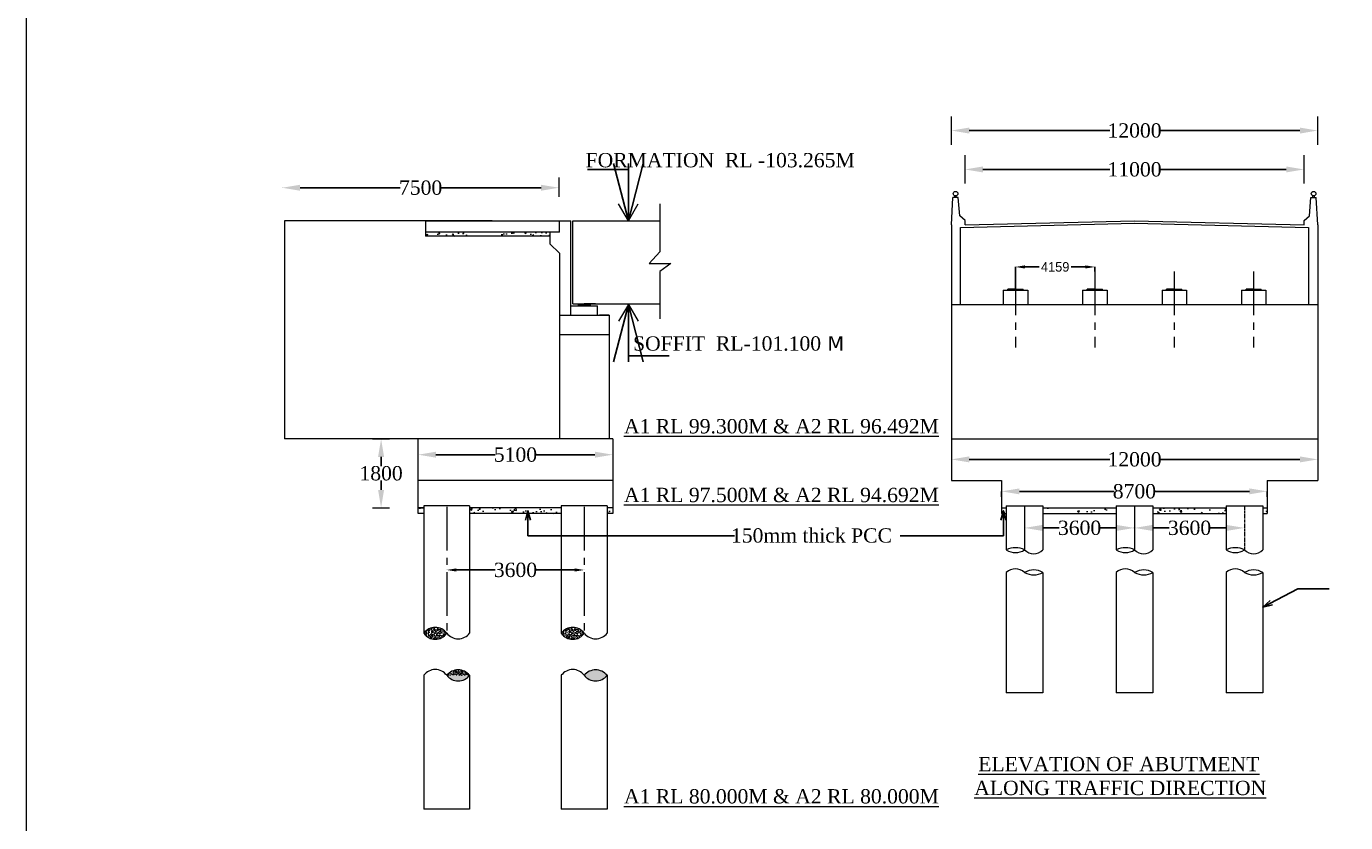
# Model space of a CAD drawing. Header units: millimetres. Extents: x -20950785 to 389010297, y -11535949 to 14056629.
# Tile 84 of 256: x 9974237 to 10043337, y -1917603 to -1875901. Entities that reach past the tile are written whole.
import ezdxf

# ---------------------------------------------------------------- set-up
doc = ezdxf.new("R2010")
doc.units = ezdxf.units.MM
doc.header["$LTSCALE"] = 60
doc.header["$MEASUREMENT"] = 0
doc.linetypes.add('CENTER2', pattern=[28.575, 19.05, -3.175, 3.175, -3.175])
doc.linetypes.add('CENTERX2', pattern=[4, 2.5, -0.5, 0.5, -0.5])
doc.styles.add('style1', font='txt.shx', dxfattribs={"height": 1})
doc.dimstyles.get("Standard").update_dxf_attribs({"dimtxt": 400, "dimasz": 215, "dimexe": 0.18, "dimexo": 0.0625, "dimgap": 0.09, "dimtad": 0, "dimtih": 1, "dimtoh": 1, "dimdec": 0, "dimzin": 4, "dimdsep": 46, "dimtxsty": 'Standard', "dimblk": 'OPEN90', "dimcen": 0, "dimadec": 0, "dimazin": 1, "dimtfac": 1, "dimtdec": 0, "dimtix": 1, "dimtofl": 0, "dimtmove": 0, "dimatfit": 3, "dimldrblk": 'OPEN30', "dimfxl": 1, "dimtolj": 1, "dimtzin": 0, "dimarcsym": 0})
pattern_1 = [(50, (2015996.6, -769079.6), (1075.89027, -94.1282), [112.5, -1237.5]), (355, (2015996.6, -769079.6), (-208.127, 1128.2882), [90, -990]), (100.451444, (2016086.2, -769087.5), (867.76327, 1034.15999), [95.61029, -1051.71317]), (46.1842, (2015996.6, -768779.6), (1600.862, -248.27892), [168.75, -1856.25]), (96.635635, (2016130, -768800.3), (1401.99292, 1461.1779), [143.4155, -1577.57064]), (351.184164, (2015996.6, -768779.6), (1401.99292, 1461.1779), [135, -1485]), (21, (2016146.6, -768854.6), (895.36058, -603.92834), [112.5, -1237.5]), (326, (2016146.6, -768854.6), (364.973, 1087.72507), [90, -990]), (71.451445, (2016221.2, -768905), (1260.33357, 483.79673), [95.61029, -1051.71317]), (37.5, (2015996.56, -769079.63), (18.239783, 499.34078), [0, -978, 0, -1005, 0, -993.75]), (7.5, (2015996.56, -769079.63), (394.604306, 591.617568), [0, -573, 0, -955.5, 0, -378.75]), (327.5, (2015662.06, -769079.63), (800.733654, -33.832308), [0, -375, 0, -1170, 0, -1552.5]), (317.5, (2015512.06, -769079.6), (874.779254, 150.157473), [0, -487.5, 0, -777, 0, -1102.5])]
pattern_2 = [(50, (2011355.8, -1220453.55), (215.1780548, -18.8256405), [22.5, -247.5]), (355, (2011355.8, -1220453.55), (-41.6254, 225.65764), [18, -198]), (100.4514445, (2011373.73, -1220455.12), (173.552654, 206.8319973), [19.1220576, -210.3426336]), (46.1842, (2011355.8, -1220393.55), (320.172399, -49.655784), [33.75, -371.25]), (96.6356355, (2011382.48, -1220397.7), (280.398584, 292.23558), [28.683103, -315.514128]), (351.184164, (2011355.8, -1220393.55), (280.398584, 292.23558), [27, -297]), (21, (2011385.8, -1220408.55), (179.0721156, -120.7856672), [22.5, -247.5]), (326, (2011385.8, -1220408.55), (72.9945996, 217.5450135), [18, -198]), (71.4514447, (2011400.72, -1220418.62), (252.066713, 96.759346), [19.122057, -210.3426336]), (37.5, (2011355.8, -1220453.55), (3.6479566, 99.86815615), [0, -195.6, 0, -201, 0, -198.75]), (7.5, (2011355.8, -1220453.55), (78.9208612, 118.3235136), [0, -114.6, 0, -191.1, 0, -75.75]), (327.5, (2011288.9, -1220453.55), (160.14673085, -6.7664615), [0, -75, 0, -234, 0, -310.5]), (317.5, (2011258.9, -1220453.55), (174.9558508, 30.0314947), [0, -97.5, 0, -155.4, 0, -220.5])]

# ---------------------------------------------------------------- blocks, each defined once
blk = doc.blocks.new('*D503')
at = {"color": 0, "linetype": 'Continuous', "lineweight": -2, "transparency": 16777216}
for p, q in [((9987639, -1884352), (9987639, -1884352)), ((9988574, -1884352), (9993820, -1884352)), ((10001200, -1884352), (9995954, -1884352)), ((10002135, -1884352), (10002135, -1884352))]:
    blk.add_line(p, q, dxfattribs=at)
at = {"color": 0, "linetype": 'Continuous', "lineweight": 9, "transparency": 16777216}
for points in [[(9988574, -1884197), (9988574, -1884508), (9987639, -1884352)], [(10001200, -1884197), (10001200, -1884508), (10002135, -1884352)]]:
    blk.add_solid(points, dxfattribs=at)
at = {"layer": 'Defpoints', "color": 0, "linetype": 'Continuous', "lineweight": 9, "transparency": 16777216}
for p in [(9987639, -1884352), (10002135, -1884352), (10002135, -1884352)]:
    blk.add_point(p, dxfattribs=at)
at = {"color": 0, "linetype": 'Continuous', "lineweight": 9, "transparency": 16777216, "insert": (9994887, -1884352), "char_height": 500, "attachment_point": 5}
blk.add_mtext('\\A1;{\\fTimes New Roman|b0|i0|c0|p18;\\H1.5x;7500}', dxfattribs=at)
blk = doc.blocks.new('*D507')
at = {"color": 0, "linetype": 'Continuous', "lineweight": -2, "transparency": 16777216}
for p, q in [((10023405, -1883393), (10023405, -1883393)), ((10024340, -1883393), (10030983, -1883393)), ((10040225, -1883393), (10033582, -1883393)), ((10041160, -1883393), (10041160, -1883393))]:
    blk.add_line(p, q, dxfattribs=at)
at = {"color": 0, "linetype": 'Continuous', "lineweight": 9, "transparency": 16777216}
for points in [[(10024340, -1883237), (10024340, -1883549), (10023405, -1883393)], [(10040225, -1883237), (10040225, -1883549), (10041160, -1883393)]]:
    blk.add_solid(points, dxfattribs=at)
at = {"layer": 'Defpoints', "color": 0, "linetype": 'Continuous', "lineweight": 9, "transparency": 16777216}
for p in [(10023405, -1883393), (10041160, -1883393), (10041160, -1883393)]:
    blk.add_point(p, dxfattribs=at)
at = {"color": 0, "linetype": 'Continuous', "lineweight": 9, "transparency": 16777216, "insert": (10032282, -1883393), "char_height": 500, "attachment_point": 5}
blk.add_mtext('\\A1;{\\fTimes New Roman|b0|i0|c0|p18;\\H1.5x;11000}', dxfattribs=at)
blk = doc.blocks.new('*D508')
at = {"color": 0, "linetype": 'Continuous', "lineweight": -2, "transparency": 16777216}
for p, q in [((10022685, -1881357), (10022685, -1881357)), ((10023620, -1881357), (10030983, -1881357)), ((10040945, -1881357), (10033582, -1881357)), ((10041880, -1881357), (10041880, -1881357))]:
    blk.add_line(p, q, dxfattribs=at)
at = {"color": 0, "linetype": 'Continuous', "lineweight": 9, "transparency": 16777216}
for points in [[(10023620, -1881201), (10023620, -1881513), (10022685, -1881357)], [(10040945, -1881201), (10040945, -1881513), (10041880, -1881357)]]:
    blk.add_solid(points, dxfattribs=at)
at = {"layer": 'Defpoints', "color": 0, "linetype": 'Continuous', "lineweight": 9, "transparency": 16777216}
for p in [(10022685, -1881357), (10041880, -1881357), (10041880, -1881357)]:
    blk.add_point(p, dxfattribs=at)
at = {"color": 0, "linetype": 'Continuous', "lineweight": 9, "transparency": 16777216, "insert": (10032282, -1881357), "char_height": 500, "attachment_point": 5}
blk.add_mtext('\\A1;{\\fTimes New Roman|b0|i0|c0|p18;\\H1.5x;12000}', dxfattribs=at)
blk = doc.blocks.new('*D533')
at = {"color": 0, "linetype": 'Continuous', "lineweight": -2, "transparency": 16777216}
for p, q in [((9992816, -1897511), (9992816, -1897511)), ((9992816, -1898446), (9992816, -1898929)), ((9992816, -1900176), (9992816, -1899692)), ((9992816, -1901111), (9992816, -1901111))]:
    blk.add_line(p, q, dxfattribs=at)
at = {"color": 0, "linetype": 'Continuous', "lineweight": 9, "transparency": 16777216}
for points in [[(9992660, -1898446), (9992972, -1898446), (9992816, -1897511)], [(9992660, -1900176), (9992972, -1900176), (9992816, -1901111)]]:
    blk.add_solid(points, dxfattribs=at)
at = {"layer": 'Defpoints', "color": 0, "linetype": 'Continuous', "lineweight": 9, "transparency": 16777216}
for p in [(9992816, -1897511), (9992816, -1901111), (9992816, -1901111)]:
    blk.add_point(p, dxfattribs=at)
at = {"color": 0, "linetype": 'Continuous', "lineweight": 9, "transparency": 16777216, "insert": (9992816, -1899311), "char_height": 500, "attachment_point": 5}
blk.add_mtext('\\A1;{\\fTimes New Roman|b0|i0|c0|p18;\\H1.5x;1800}', dxfattribs=at)
blk = doc.blocks.new('*D536')
at = {"color": 0, "linetype": 'ByBlock', "lineweight": -2, "ltscale": 2, "transparency": 16777216}
for p, q in [((9996255, -1904370), (9996255, -1904370)), ((9996755, -1904370), (9998790, -1904370)), ((10002955, -1904370), (10000920, -1904370)), ((10003455, -1904370), (10003455, -1904370))]:
    blk.add_line(p, q, dxfattribs=at)
at = {"color": 0, "linetype": 'ByBlock', "lineweight": 9, "ltscale": 2, "transparency": 16777216}
for points in [[(9996755, -1904287), (9996755, -1904453), (9996255, -1904370)], [(10002955, -1904287), (10002955, -1904453), (10003455, -1904370)]]:
    blk.add_solid(points, dxfattribs=at)
at = {"layer": 'Defpoints', "color": 0, "linetype": 'ByBlock', "lineweight": 9, "ltscale": 2, "transparency": 16777216}
for p in [(9996255, -1904370), (10003455, -1904370), (10003455, -1904370)]:
    blk.add_point(p, dxfattribs=at)
at = {"color": 0, "linetype": 'ByBlock', "lineweight": 9, "ltscale": 2, "transparency": 16777216, "insert": (9999855, -1904370), "char_height": 500, "attachment_point": 5}
blk.add_mtext('\\A1;{\\fTimes New Roman|b0|i0|c0|p18;\\H1.5x;3600}', dxfattribs=at)
blk = doc.blocks.new('*D537')
at = {"color": 0, "linetype": 'Continuous', "lineweight": -2, "transparency": 16777216}
for p, q in [((9994755, -1898333), (9994755, -1898332)), ((9995690, -1898333), (9998794, -1898333)), ((10004020, -1898333), (10000916, -1898333)), ((10004955, -1898333), (10004955, -1898332))]:
    blk.add_line(p, q, dxfattribs=at)
at = {"color": 0, "linetype": 'Continuous', "lineweight": 9, "transparency": 16777216}
for points in [[(9995690, -1898177), (9995690, -1898488), (9994755, -1898333)], [(10004020, -1898177), (10004020, -1898488), (10004955, -1898333)]]:
    blk.add_solid(points, dxfattribs=at)
at = {"layer": 'Defpoints', "color": 0, "linetype": 'Continuous', "lineweight": 9, "transparency": 16777216}
for p in [(9994755, -1898333), (10004955, -1898333), (10004955, -1898333)]:
    blk.add_point(p, dxfattribs=at)
at = {"color": 0, "linetype": 'Continuous', "lineweight": 9, "transparency": 16777216, "insert": (9999855, -1898333), "char_height": 500, "attachment_point": 5}
blk.add_mtext('\\A1;{\\fTimes New Roman|b0|i0|c0|p18;\\H1.5x;5100}', dxfattribs=at)
blk = doc.blocks.new('*D538')
at = {"color": 0, "linetype": 'Continuous', "lineweight": -2, "transparency": 16777216}
for p, q in [((10022685, -1898580), (10022685, -1898580)), ((10023620, -1898580), (10030983, -1898580)), ((10040945, -1898580), (10033582, -1898580)), ((10041880, -1898580), (10041880, -1898580))]:
    blk.add_line(p, q, dxfattribs=at)
at = {"color": 0, "linetype": 'Continuous', "lineweight": 9, "transparency": 16777216}
for points in [[(10023620, -1898424), (10023620, -1898736), (10022685, -1898580)], [(10040945, -1898424), (10040945, -1898736), (10041880, -1898580)]]:
    blk.add_solid(points, dxfattribs=at)
at = {"layer": 'Defpoints', "color": 0, "linetype": 'Continuous', "lineweight": 9, "transparency": 16777216}
for p in [(10022685, -1898580), (10041880, -1898580), (10041880, -1898580)]:
    blk.add_point(p, dxfattribs=at)
at = {"color": 0, "linetype": 'Continuous', "lineweight": 9, "transparency": 16777216, "insert": (10032282, -1898580), "char_height": 500, "attachment_point": 5}
blk.add_mtext('\\A1;{\\fTimes New Roman|b0|i0|c0|p18;\\H1.5x;12000}', dxfattribs=at)
blk = doc.blocks.new('*D539')
at = {"color": 0, "linetype": 'Continuous', "lineweight": -2, "transparency": 16777216}
for p, q in [((10025317, -1900547), (10025317, -1900254)), ((10026252, -1900254), (10031221, -1900254)), ((10038298, -1900254), (10033329, -1900254)), ((10039233, -1900547), (10039233, -1900254))]:
    blk.add_line(p, q, dxfattribs=at)
at = {"color": 0, "linetype": 'Continuous', "lineweight": 9, "transparency": 16777216}
for points in [[(10026252, -1900099), (10026252, -1900410), (10025317, -1900254)], [(10038298, -1900099), (10038298, -1900410), (10039233, -1900254)]]:
    blk.add_solid(points, dxfattribs=at)
at = {"layer": 'Defpoints', "color": 0, "linetype": 'Continuous', "lineweight": 9, "transparency": 16777216}
for p in [(10025317, -1900547), (10039233, -1900254), (10039233, -1900547)]:
    blk.add_point(p, dxfattribs=at)
at = {"color": 0, "linetype": 'Continuous', "lineweight": 9, "transparency": 16777216, "insert": (10032275, -1900254), "char_height": 500, "attachment_point": 5}
blk.add_mtext('\\A1;{\\fTimes New Roman|b0|i0|c0|p18;\\H1.5x;8700}', dxfattribs=at)
blk = doc.blocks.new('*D540')
at = {"color": 0, "linetype": 'Continuous', "lineweight": -2, "transparency": 16777216}
for p, q in [((10026524, -1902168), (10026524, -1902167)), ((10027459, -1902168), (10028338, -1902168)), ((10031347, -1902168), (10030469, -1902168)), ((10032282, -1902168), (10032282, -1902167))]:
    blk.add_line(p, q, dxfattribs=at)
at = {"color": 0, "linetype": 'Continuous', "lineweight": 9, "transparency": 16777216}
for points in [[(10027459, -1902012), (10027459, -1902324), (10026524, -1902168)], [(10031347, -1902012), (10031347, -1902324), (10032282, -1902168)]]:
    blk.add_solid(points, dxfattribs=at)
at = {"layer": 'Defpoints', "color": 0, "linetype": 'Continuous', "lineweight": 9, "transparency": 16777216}
for p in [(10026524, -1902168), (10032282, -1902168), (10032282, -1902168)]:
    blk.add_point(p, dxfattribs=at)
at = {"color": 0, "linetype": 'Continuous', "lineweight": 9, "transparency": 16777216, "insert": (10029403, -1902168), "char_height": 500, "attachment_point": 5}
blk.add_mtext('\\A1;{\\fTimes New Roman|b0|i0|c0|p18;\\H1.5x;3600}', dxfattribs=at)
blk = doc.blocks.new('*D541')
at = {"color": 0, "linetype": 'Continuous', "lineweight": -2, "transparency": 16777216}
for p, q in [((10032282, -1902177), (10032282, -1902167)), ((10033217, -1902168), (10034096, -1902168)), ((10037106, -1902168), (10036227, -1902168)), ((10038041, -1902168), (10038041, -1902167))]:
    blk.add_line(p, q, dxfattribs=at)
at = {"color": 0, "linetype": 'Continuous', "lineweight": 9, "transparency": 16777216}
for points in [[(10033217, -1902012), (10033217, -1902324), (10032282, -1902168)], [(10037106, -1902012), (10037106, -1902324), (10038041, -1902168)]]:
    blk.add_solid(points, dxfattribs=at)
at = {"layer": 'Defpoints', "color": 0, "linetype": 'Continuous', "lineweight": 9, "transparency": 16777216}
for p in [(10032282, -1902177), (10038041, -1902168), (10038041, -1902168)]:
    blk.add_point(p, dxfattribs=at)
at = {"color": 0, "linetype": 'Continuous', "lineweight": 9, "transparency": 16777216, "insert": (10035162, -1902168), "char_height": 500, "attachment_point": 5}
blk.add_mtext('\\A1;{\\fTimes New Roman|b0|i0|c0|p18;\\H1.5x;3600}', dxfattribs=at)
blk = doc.blocks.new('*D544')
at = {"color": 0, "linetype": 'Continuous', "lineweight": -2, "ltscale": 2, "transparency": 16777216}
for p, q in [((10026044, -1888738), (10026044, -1888500)), ((10026544, -1888500), (10027290, -1888500)), ((10029703, -1888500), (10028957, -1888500)), ((10030203, -1888738), (10030203, -1888500))]:
    blk.add_line(p, q, dxfattribs=at)
at = {"color": 0, "linetype": 'Continuous', "lineweight": 9, "ltscale": 2, "transparency": 16777216}
for points in [[(10026544, -1888417), (10026544, -1888583), (10026044, -1888500)], [(10029703, -1888417), (10029703, -1888583), (10030203, -1888500)]]:
    blk.add_solid(points, dxfattribs=at)
at = {"layer": 'Defpoints', "color": 0, "linetype": 'Continuous', "lineweight": 9, "ltscale": 2, "transparency": 16777216}
for p in [(10030203, -1888500), (10026044, -1888738), (10030203, -1888738)]:
    blk.add_point(p, dxfattribs=at)
at = {"color": 0, "linetype": 'Continuous', "lineweight": 9, "ltscale": 2, "transparency": 16777216, "insert": (10028124, -1888500), "char_height": 500, "attachment_point": 5}
blk.add_mtext('\\A1;4159', dxfattribs=at)

msp = doc.modelspace()

# ---------------------------------------------------------------- hatches: boundary and pattern name
at = {"linetype": 'Continuous', "lineweight": 9}
h = msp.add_hatch(dxfattribs=at)
h.set_pattern_fill('AR-CONC', color=256, scale=100)
h.set_pattern_definition([(50, (7899352.87, -3318131.5), (717.26018, -62.75213), [75, -825]), (355, (7899352.9, -3318131.5), (-138.75133, 752.19213), [60, -660]), (100.451444, (7899412.64, -3318136.7), (578.50885, 689.44), [63.7402, -701.14211]), (46.1842, (7899352.9, -3317931.5), (1067.24133, -165.51928), [112.5, -1237.5]), (96.635635, (7899441.8, -3317945.3), (934.66195, 974.1186), [95.61034, -1051.71376]), (351.184164, (7899352.9, -3317931.5), (934.66195, 974.1186), [90, -990]), (21, (7899452.87, -3317981.5), (596.90705, -402.61889), [75, -825]), (326, (7899452.9, -3317981.5), (243.31533, 725.15005), [60, -660]), (71.451445, (7899502.6, -3318015), (840.22238, 322.53115), [63.7402, -701.14211]), (37.5, (7899352.87, -3318131.48), (12.159855, 332.893854), [0, -652, 0, -670, 0, -662.5]), (7.5, (7899352.87, -3318131.48), (263.069537, 394.41171), [0, -382, 0, -637, 0, -252.5]), (327.5, (7899129.87, -3318131.48), (533.822436, -22.554872), [0, -250, 0, -780, 0, -1035]), (317.5, (7899029.87, -3318131.5), (583.18617, 100.10498), [0, -325, 0, -518, 0, -735])])
h.paths.add_polyline_path([(10001655, -1886881.2), (10001655, -1886681.2), (9995135, -1886681.2), (9995135, -1886881.2)])
h = msp.add_hatch(color=256, dxfattribs=at)
h.dxf.hatch_style = 1
h.paths.add_polyline_path([(10026044.31, -1889724.6), (10026044.31, -1889662.22), (10025644.43, -1889662.22), (10025644.43, -1889724.6)])
h.paths.add_polyline_path([(10026044.31, -1889724.6), (10026444.19, -1889724.6), (10026444.19, -1889662.22), (10026044.31, -1889662.22)])
h = msp.add_hatch(color=256, dxfattribs=at)
h.dxf.hatch_style = 1
h.paths.add_polyline_path([(10030203.05, -1889724.6), (10030203.05, -1889662.22), (10029803.17, -1889662.22), (10029803.17, -1889724.6)])
h.paths.add_polyline_path([(10030203.05, -1889724.6), (10030602.93, -1889724.6), (10030602.93, -1889662.22), (10030203.05, -1889662.22)])
h = msp.add_hatch(color=256, dxfattribs=at)
h.dxf.hatch_style = 1
h.paths.add_polyline_path([(10030203.05, -1889724.6), (10030203.05, -1889662.22), (10029803.17, -1889662.22), (10029803.17, -1889724.6)])
h.paths.add_polyline_path([(10030203.05, -1889724.6), (10030602.93, -1889724.6), (10030602.93, -1889662.22), (10030203.05, -1889662.22)])
h = msp.add_hatch(color=256, dxfattribs=at)
h.dxf.hatch_style = 1
h.paths.add_polyline_path([(10034361.8, -1889724.6), (10034361.8, -1889662.22), (10033961.92, -1889662.22), (10033961.92, -1889724.6)])
h.paths.add_polyline_path([(10034361.8, -1889724.6), (10034761.67, -1889724.6), (10034761.67, -1889662.22), (10034361.8, -1889662.22)])
h = msp.add_hatch(color=256, dxfattribs=at)
h.dxf.hatch_style = 1
h.paths.add_polyline_path([(10034361.8, -1889724.6), (10034361.8, -1889662.22), (10033961.92, -1889662.22), (10033961.92, -1889724.6)])
h.paths.add_polyline_path([(10034361.8, -1889724.6), (10034761.67, -1889724.6), (10034761.67, -1889662.22), (10034361.8, -1889662.22)])
h = msp.add_hatch(color=256, dxfattribs=at)
h.dxf.hatch_style = 1
h.paths.add_polyline_path([(10038520.54, -1889724.6), (10038520.54, -1889662.22), (10038120.66, -1889662.22), (10038120.66, -1889724.6)])
h.paths.add_polyline_path([(10038520.54, -1889724.6), (10038920.42, -1889724.6), (10038920.42, -1889662.22), (10038520.54, -1889662.22)])
h = msp.add_hatch(color=256, dxfattribs=at)
h.dxf.hatch_style = 1
h.paths.add_polyline_path([(10038520.54, -1889724.6), (10038520.54, -1889662.22), (10038120.66, -1889662.22), (10038120.66, -1889724.6)])
h.paths.add_polyline_path([(10038520.54, -1889724.6), (10038920.42, -1889724.6), (10038920.42, -1889662.22), (10038520.54, -1889662.22)])
h = msp.add_hatch(color=256, dxfattribs=at)
h.dxf.hatch_style = 1
h.paths.add_polyline_path([(10003775, -1890431.2), (10003135, -1890431.2), (10003135, -1890535.08), (10003775, -1890535.08)])
h = msp.add_hatch(color=256, dxfattribs=at)
h.dxf.hatch_style = 1
h.paths.add_polyline_path([(10003775, -1890431.33), (10003135, -1890431.33), (10003135, -1890535.2), (10003775, -1890535.2)])
at = {"linetype": 'Continuous', "lineweight": 9, "ltscale": 2}
h = msp.add_hatch(dxfattribs=at)
h.set_pattern_fill('AR-CONC', color=256, scale=150)
h.set_pattern_definition(pattern_1)
h.paths.add_polyline_path([(9995055, -1901110.78), (9994755, -1901110.78), (9994755, -1901410.78), (9995055, -1901410.78)])
h.paths.add_polyline_path([(10002255, -1901110.78), (9997455, -1901110.78), (9997455, -1901410.78), (10002255, -1901410.78)])
h.paths.add_polyline_path([(10004955, -1901110.78), (10004655, -1901110.78), (10004655, -1901410.78), (10004955, -1901410.78)])
h = msp.add_hatch(dxfattribs=at)
h.set_pattern_fill('AR-CONC', color=256, scale=150)
h.set_pattern_definition(pattern_1)
h.paths.add_polyline_path([(10025564.46, -1901110.78), (10025317.12, -1901110.78), (10025317.12, -1901410.78), (10025564.46, -1901410.78)])
h.paths.add_polyline_path([(10031322.71, -1901110.78), (10027483.88, -1901110.78), (10027483.88, -1901410.78), (10031322.71, -1901410.78)])
h.paths.add_polyline_path([(10037080.97, -1901110.78), (10033242.13, -1901110.78), (10033242.13, -1901410.78), (10037080.97, -1901410.78)])
h.paths.add_polyline_path([(10039232.91, -1901110.78), (10039000.39, -1901110.78), (10039000.39, -1901410.78), (10039232.91, -1901410.78)])
h = msp.add_hatch(dxfattribs=at)
h.set_pattern_fill('AR-CONC', color=256, scale=30)
h.set_pattern_definition([(50, (2011355.8, -1220807.74), (215.1780548, -18.8256405), [22.5, -247.5]), (355, (2011355.8, -1220807.74), (-41.6254, 225.65764), [18, -198]), (100.4514445, (2011373.73, -1220809.31), (173.552654, 206.8319973), [19.1220576, -210.3426336]), (46.1842, (2011355.8, -1220747.74), (320.172399, -49.655784), [33.75, -371.25]), (96.6356355, (2011382.48, -1220751.88), (280.398584, 292.23558), [28.683103, -315.514128]), (351.184164, (2011355.8, -1220747.74), (280.398584, 292.23558), [27, -297]), (21, (2011385.8, -1220762.74), (179.0721156, -120.7856672), [22.5, -247.5]), (326, (2011385.8, -1220762.74), (72.9945996, 217.5450135), [18, -198]), (71.4514447, (2011400.72, -1220772.8), (252.066713, 96.759346), [19.122057, -210.3426336]), (37.5, (2011355.8, -1220807.745), (3.6479566, 99.86815615), [0, -195.6, 0, -201, 0, -198.75]), (7.5, (2011355.8, -1220807.74), (78.9208612, 118.3235136), [0, -114.6, 0, -191.1, 0, -75.75]), (327.5, (2011288.9, -1220807.745), (160.14673085, -6.7664615), [0, -75, 0, -234, 0, -310.5]), (317.5, (2011258.9, -1220807.74), (174.9558508, 30.0314947), [0, -97.5, 0, -155.4, 0, -220.5])])
h.paths.add_polyline_path([(9995055, -1907679.24, 0.53769698), (9996255, -1907679.24, 0.50073898)])
h = msp.add_hatch(dxfattribs=at)
h.set_pattern_fill('AR-CONC', color=256, scale=30)
h.set_pattern_definition([(50, (2018555.8, -1220807.74), (215.1780548, -18.8256405), [22.5, -247.5]), (355, (2018555.8, -1220807.74), (-41.6254, 225.65764), [18, -198]), (100.4514445, (2018573.73, -1220809.31), (173.552654, 206.8319973), [19.1220576, -210.3426336]), (46.1842, (2018555.8, -1220747.74), (320.172399, -49.655784), [33.75, -371.25]), (96.6356355, (2018582.48, -1220751.88), (280.398584, 292.23558), [28.683103, -315.514128]), (351.184164, (2018555.8, -1220747.74), (280.398584, 292.23558), [27, -297]), (21, (2018585.8, -1220762.74), (179.0721156, -120.7856672), [22.5, -247.5]), (326, (2018585.8, -1220762.74), (72.9945996, 217.5450135), [18, -198]), (71.4514447, (2018600.72, -1220772.8), (252.066713, 96.759346), [19.122057, -210.3426336]), (37.5, (2018555.8, -1220807.745), (3.6479566, 99.86815615), [0, -195.6, 0, -201, 0, -198.75]), (7.5, (2018555.8, -1220807.74), (78.9208612, 118.3235136), [0, -114.6, 0, -191.1, 0, -75.75]), (327.5, (2018488.9, -1220807.745), (160.14673085, -6.7664615), [0, -75, 0, -234, 0, -310.5]), (317.5, (2018458.9, -1220807.74), (174.9558508, 30.0314947), [0, -97.5, 0, -155.4, 0, -220.5])])
h.paths.add_polyline_path([(10002255, -1907679.24, 0.53769698), (10003455, -1907679.24, 0.50073898)])
h = msp.add_hatch(dxfattribs=at)
h.set_pattern_fill('AR-CONC', color=256, scale=30)
h.set_pattern_definition(pattern_2)
h.paths.add_polyline_path([(9996255, -1909886.84), (9997455, -1909886.84, 0.47173175)])
h = msp.add_hatch(dxfattribs=at)
h.set_pattern_fill('AR-CONC', color=256, scale=30)
h.set_pattern_definition(pattern_2)
h.paths.add_polyline_path([(9997455, -1909886.84, 0.47173175), (9996255, -1909886.84, 0.49165739)])
h.paths.add_polyline_path([(10003455, -1909886.84, 0.49165739), (10004655, -1909886.84, 0.47173175)])

# ---------------------------------------------------------------- linework, layer by layer
at = {"linetype": 'Continuous', "lineweight": 9}
for p, q in [((10022685.33, -1882096.74), (10022685.33, -1880617.58)), ((10041879.52, -1882096.74), (10041879.52, -1880617.58)), ((10023405.11, -1884132.88), (10023405.11, -1882653.73)), ((10041159.74, -1884132.88), (10041159.74, -1882653.73)), ((10002135, -1884835.41), (10002135, -1883815.99)), ((10022685.33, -1886303.23), (10022765.3, -1884863.67)), ((10023045.22, -1884863.67), (10022765.3, -1884863.67)), ((10022865.27, -1884863.67), (10022865.27, -1884776.92)), ((10022945.25, -1884863.67), (10022945.25, -1884776.92)), ((10023125.19, -1885823.38), (10023045.22, -1884863.67)), ((10041439.65, -1885823.38), (10041519.63, -1884863.67)), ((10041519.63, -1884863.67), (10041799.55, -1884863.67)), ((10041619.6, -1884863.67), (10041619.6, -1884776.92)), ((10041699.58, -1884863.67), (10041699.58, -1884776.92)), ((10041879.52, -1886303.23), (10041799.55, -1884863.67)), ((10005766.84, -1886081.29), (10005257.54, -1885202.72)), ((10005766.84, -1886081.29), (10006276.13, -1885202.72)), ((10007418.53, -1885200.94), (10007418.53, -1887709.52)), ((9994855, -1886081.2), (9987755, -1886081.2)), ((9987755, -1886081.2), (9987755, -1897510.78)), ((9998635, -1886081.2), (9990635, -1886081.2)), ((9995135, -1886081.2), (10002135, -1886081.2)), ((9995135, -1886081.2), (9995135, -1886881.2)), ((10002135, -1886081.2), (10002135, -1886681.2)), ((10002135, -1886081.33), (10002135, -1886681.33)), ((10002155, -1886681.2), (10002155, -1886081.2)), ((10002155, -1886081.2), (10002755, -1886081.2)), ((10002155, -1886681.33), (10002155, -1886081.33)), ((10002155, -1886081.33), (10002755, -1886081.33)), ((10002755, -1890331.08), (10002755, -1886081.2)), ((10002755, -1890531.2), (10002755, -1886081.33)), ((10002855, -1890231.2), (10002855, -1886081.2)), ((10002855, -1886081.33), (10007418.53, -1886081.27)), ((10002855, -1890431.2), (10002855, -1886081.33)), ((10022685.33, -1886303.23), (10022685.33, -1899682.72)), ((10023405.11, -1886063.3), (10023125.19, -1885823.38)), ((10023405.11, -1886303.23), (10023405.11, -1886063.3)), ((10041159.74, -1886063.3), (10041439.65, -1885823.38)), ((10041159.74, -1886303.23), (10041159.74, -1886063.3)), ((10041879.52, -1886303.23), (10041879.52, -1899682.72)), ((10002155, -1886681.2), (9995135, -1886681.2)), ((10001655, -1886881.2), (9995135, -1886881.2)), ((10001655, -1886681.2), (10001655, -1887281.2)), ((10001655, -1886681.33), (10001655, -1887281.33)), ((10001655, -1887281.2), (10002155, -1887781.2)), ((10001655, -1887281.33), (10002155, -1887781.33)), ((10002155, -1887781.2), (10002155, -1890831.08)), ((10002155, -1887781.33), (10002155, -1890831.2)), ((10007418.53, -1887709.52), (10006852.93, -1888326.64)), ((10006852.93, -1888326.64), (10007994.63, -1888326.64)), ((10007994.63, -1888326.64), (10007418.53, -1888730.36)), ((10007418.53, -1888730.36), (10007418.53, -1891220.39)), ((10025644.43, -1889724.6), (10025644.43, -1889662.22)), ((10026044.31, -1889662.22), (10025644.43, -1889662.22)), ((10025644.43, -1889662.22), (10026444.19, -1889662.22)), ((10026444.19, -1889724.6), (10026444.19, -1889662.22)), ((10029803.17, -1889724.6), (10029803.17, -1889662.22)), ((10029803.17, -1889724.6), (10029803.17, -1889662.22)), ((10030203.05, -1889662.22), (10029803.17, -1889662.22)), ((10029803.17, -1889662.22), (10030602.93, -1889662.22)), ((10030602.93, -1889724.6), (10030602.93, -1889662.22)), ((10030602.93, -1889724.6), (10030602.93, -1889662.22)), ((10033961.92, -1889724.6), (10033961.92, -1889662.22)), ((10033961.92, -1889724.6), (10033961.92, -1889662.22)), ((10034361.8, -1889662.22), (10033961.92, -1889662.22)), ((10033961.92, -1889662.22), (10034761.67, -1889662.22)), ((10034761.67, -1889724.6), (10034761.67, -1889662.22)), ((10034761.67, -1889724.6), (10034761.67, -1889662.22)), ((10038120.66, -1889724.6), (10038120.66, -1889662.22)), ((10038120.66, -1889724.6), (10038120.66, -1889662.22)), ((10038520.54, -1889662.22), (10038120.66, -1889662.22)), ((10038120.66, -1889662.22), (10038920.42, -1889662.22)), ((10038920.42, -1889724.6), (10038920.42, -1889662.22)), ((10038920.42, -1889724.6), (10038920.42, -1889662.22)), ((10002155, -1890295.2), (10002155, -1897510.78)), ((10002755, -1890531.08), (10003135, -1890531.08)), ((10002755, -1891031.08), (10002755, -1890531.08)), ((10002755, -1890531.2), (10003135, -1890531.2)), ((10002755, -1891031.2), (10002755, -1890531.2)), ((10002855, -1890431.2), (10007418.53, -1890431.2)), ((10003135, -1890431.08), (10003135, -1890535.08)), ((10003135, -1890431.2), (10003135, -1890535.2)), ((10003135, -1890535.08), (10003775, -1890535.08)), ((10003135, -1890535.2), (10003775, -1890535.2)), ((10003305, -1890535.08), (10003775, -1890535.08)), ((10003305, -1890535.2), (10003775, -1890535.2)), ((10004055, -1890431.08), (10003455, -1890431.08)), ((10004055, -1890431.08), (10003455, -1890431.08)), ((10004055, -1890431.2), (10003455, -1890431.2)), ((10004055, -1890431.2), (10003455, -1890431.2)), ((10003775, -1890431.08), (10003775, -1890535.08)), ((10003775, -1890431.2), (10003775, -1890535.2)), ((10003775, -1890531.08), (10004155, -1890531.08)), ((10003775, -1890531.2), (10004155, -1890531.2)), ((10004155, -1891031.08), (10004155, -1890531.08)), ((10004155, -1891031.2), (10004155, -1890531.2)), ((10005766.84, -1890469.28), (10005257.54, -1891347.84)), ((10005766.84, -1890469.28), (10006276.13, -1891347.84)), ((10022685.33, -1890461.97), (10041879.52, -1890461.97)), ((10002155, -1890831.08), (10002155, -1891831.08)), ((10002155, -1891031.08), (10004755, -1891031.08)), ((10002155, -1891031.2), (10004755, -1891031.2)), ((10002755, -1891031.08), (10003455, -1891031.08)), ((10003455, -1891031.08), (10004155, -1891031.08)), ((10004755, -1891031.08), (10004255, -1891031.08)), ((10004755, -1891031.2), (10004255, -1891031.2)), ((10004755, -1891031.08), (10004755, -1897510.78)), ((10002155, -1892031.2), (10004755, -1892031.2)), ((9992374.1, -1897510.78), (9993258.33, -1897510.78)), ((9994755, -1901410.78), (9994755, -1897510.78)), ((10004955, -1897510.78), (9994755, -1897510.78)), ((10004955, -1897510.78), (10004955, -1901410.78)), ((10022677.92, -1897510.78), (10041872.11, -1897510.78)), ((10022685.33, -1897510.78), (10041879.52, -1897510.78)), ((10022685.33, -1899682.72), (10025317.12, -1899682.72)), ((10025317.12, -1899682.72), (10025317.12, -1901410.78)), ((10039232.91, -1899682.72), (10039232.91, -1901410.78)), ((10039232.91, -1899682.72), (10041879.52, -1899682.72)), ((9992374.1, -1901110.78), (9993258.33, -1901110.78)), ((9995055, -1901110.78), (9994755, -1901110.78)), ((9994755, -1901110.78), (9995055, -1901110.78)), ((9995055, -1901410.78), (9994755, -1901410.78)), ((9997455, -1901010.78), (9995055, -1901010.78)), ((9995055, -1901010.78), (9995055, -1907679.24)), ((9997455, -1901010.78), (9997455, -1907679.24)), ((10002255, -1901110.78), (9997455, -1901110.78)), ((10002255, -1901410.78), (9997455, -1901410.78)), ((10004655, -1901010.78), (10002255, -1901010.78)), ((10002255, -1901010.78), (10002255, -1907679.24)), ((10004655, -1901010.78), (10004655, -1907679.24)), ((10004955, -1901110.78), (10004655, -1901110.78)), ((10004955, -1901110.78), (10004655, -1901110.78)), ((10004955, -1901410.78), (10004655, -1901410.78)), ((10025317.12, -1901110.78), (10025564.46, -1901110.78)), ((10025317.12, -1901410.78), (10025564.46, -1901410.78)), ((10025564.46, -1901010.81), (10025564.46, -1903324.53)), ((10025564.46, -1901010.81), (10027483.88, -1901010.81)), ((10027483.88, -1901010.81), (10027483.88, -1903324.53)), ((10027483.88, -1901110.78), (10031322.71, -1901110.78)), ((10027483.88, -1901410.78), (10031322.71, -1901410.78)), ((10031322.71, -1901010.81), (10031322.71, -1903324.53)), ((10031322.71, -1901010.81), (10033242.13, -1901010.81)), ((10033242.13, -1901010.81), (10033242.13, -1903324.53)), ((10033242.13, -1901110.78), (10037080.97, -1901110.78)), ((10033242.13, -1901410.78), (10037080.97, -1901410.78)), ((10037080.97, -1901010.81), (10037080.97, -1903324.53)), ((10037080.97, -1901010.81), (10039000.39, -1901010.81)), ((10039000.39, -1901010.81), (10039000.39, -1903324.53)), ((10039000.39, -1901110.78), (10039232.91, -1901110.78)), ((10039000.39, -1901410.78), (10039232.91, -1901410.78)), ((10025564.46, -1904503.9), (10025564.46, -1910810.85)), ((10027483.88, -1904503.9), (10027483.88, -1910810.85)), ((10031322.71, -1904503.9), (10031322.71, -1910810.85)), ((10033242.13, -1904503.9), (10033242.13, -1910810.85)), ((10037080.97, -1904503.9), (10037080.97, -1910810.85)), ((10039000.39, -1904503.9), (10039000.39, -1910810.85)), ((9995055, -1909886.84), (9995055, -1916894.04)), ((9997455, -1909886.84), (9997455, -1916894.04)), ((10002255, -1909886.84), (10002255, -1916894.04)), ((10004655, -1909886.84), (10004655, -1916894.04)), ((10027483.88, -1910810.85), (10025564.46, -1910810.85)), ((10027483.88, -1910810.85), (10025564.46, -1910810.85)), ((10033242.13, -1910810.85), (10031322.71, -1910810.85)), ((10033242.13, -1910810.85), (10031322.71, -1910810.85)), ((10039000.39, -1910810.85), (10037080.97, -1910810.85)), ((10039000.39, -1910810.85), (10037080.97, -1910810.85)), ((9997455, -1916894.04), (9995055, -1916894.04)), ((10004655, -1916894.04), (10002255, -1916894.04))]:
    msp.add_line(p, q, dxfattribs=at)
at = {"linetype": 'Continuous', "lineweight": 9, "ltscale": 2}
for p, q in [((10026044.31, -1889724.6), (10026044.31, -1888737.92)), ((10005766.84, -1890469.28), (10005257.54, -1891347.84)), ((10005766.84, -1890469.28), (10006276.13, -1891347.84)), ((10004955, -1899682.72), (9994755, -1899682.72))]:
    msp.add_line(p, q, dxfattribs=at)
at = {"linetype": 'CENTER2', "lineweight": 9, "ltscale": 2}
for p, q in [((10026044.31, -1888737.92), (10026044.31, -1892727.09)), ((10030203.05, -1888737.92), (10030203.05, -1892727.09)), ((10034361.8, -1888737.92), (10034361.8, -1892727.09)), ((10038520.54, -1888737.92), (10038520.54, -1892727.09)), ((9996255, -1901060.78), (9996255, -1907679.24)), ((10003455, -1901060.78), (10003455, -1907679.24)), ((10026524.17, -1901010.81), (10026524.17, -1903324.53)), ((10032282.42, -1901010.81), (10032282.42, -1903324.53))]:
    msp.add_line(p, q, dxfattribs=at)
at = {"linetype": 'Continuous', "lineweight": 9, "ltscale": 5000}
for p, q in [((10025404.5, -1889724.6), (10026684.12, -1889724.6)), ((10025644.43, -1889662.22), (10026444.19, -1889662.22)), ((10029563.25, -1889724.6), (10030842.86, -1889724.6)), ((10029803.17, -1889662.22), (10030602.93, -1889662.22)), ((10029803.17, -1889662.22), (10030602.93, -1889662.22)), ((10033721.99, -1889724.6), (10035001.6, -1889724.6)), ((10033961.92, -1889662.22), (10034761.67, -1889662.22)), ((10033961.92, -1889662.22), (10034761.67, -1889662.22)), ((10037880.73, -1889724.6), (10039160.34, -1889724.6)), ((10038120.66, -1889662.22), (10038920.42, -1889662.22)), ((10038120.66, -1889662.22), (10038920.42, -1889662.22))]:
    msp.add_line(p, q, dxfattribs=at)
at = {"linetype": 'Continuous', "lineweight": 9, "ltscale": 1000}
for p, q in [((10025404.5, -1889724.6), (10025404.5, -1890461.97)), ((10025404.5, -1889724.6), (10025404.5, -1890461.97)), ((10026684.12, -1889724.6), (10026684.12, -1890461.97)), ((10026684.12, -1889724.6), (10026684.12, -1890461.97)), ((10029563.25, -1889724.6), (10029563.25, -1890461.97)), ((10029563.25, -1889724.6), (10029563.25, -1890461.97)), ((10030842.86, -1889724.6), (10030842.86, -1890461.97)), ((10030842.86, -1889724.6), (10030842.86, -1890461.97)), ((10033721.99, -1889724.6), (10033721.99, -1890461.97)), ((10033721.99, -1889724.6), (10033721.99, -1890461.97)), ((10035001.6, -1889724.6), (10035001.6, -1890461.97)), ((10035001.6, -1889724.6), (10035001.6, -1890461.97)), ((10037880.73, -1889724.6), (10037880.73, -1890461.97)), ((10037880.73, -1889724.6), (10037880.73, -1890461.97)), ((10039160.34, -1889724.6), (10039160.34, -1890461.97)), ((10039160.34, -1889724.6), (10039160.34, -1890461.97))]:
    msp.add_line(p, q, dxfattribs=at)
at = {"color": 7, "linetype": 'Continuous', "lineweight": 9, "ltscale": 2}
msp.add_line((9994755, -1897510.78), (9987755, -1897510.78), dxfattribs=at)
at = {"linetype": 'CENTERX2', "lineweight": 9}
msp.add_line((10038040.68, -1901010.81), (10038040.68, -1903324.53), dxfattribs=at)
at = {"color": 7, "linetype": 'Continuous', "lineweight": 9, "ltscale": 2}
msp.add_lwpolyline([(9974237.13, -1773018.5), (10309194.33, -1773018.5), (10309194.33, -2000111.9), (9974237.13, -2000111.9)], close=True, dxfattribs=at)
at = {"linetype": 'Continuous', "lineweight": 9}
for points in [[(10023165.18, -1890461.97), (10023165.18, -1886429.23), (10032282.42, -1886201.3), (10041399.67, -1886429.23), (10041399.67, -1890461.97)], [(10023405.11, -1886303.23), (10032282.42, -1886081.3), (10041159.74, -1886303.23)]]:
    msp.add_lwpolyline(points, dxfattribs=at)
for centre in [(10022905.26, -1884662.28), (10041659.59, -1884662.28)]:
    msp.add_circle(centre, 121.41, dxfattribs=at)
for centre, radius, start, end in [((10026044.31, -1904209.32), 1006.53, 61.5272244, 118.4727756), ((10026044.31, -1902518.11), 938.39, 239.2456058, 300.7543942), ((10027004.02, -1902824.33), 693.16, 226.1894974, 313.8105026), ((10031802.57, -1904209.32), 1006.53, 61.5272244, 118.4727756), ((10031802.57, -1902518.11), 938.39, 239.2456058, 300.7543942), ((10032762.28, -1902824.33), 693.16, 226.1894974, 313.8105026), ((10037560.83, -1904209.32), 1006.53, 61.5272244, 118.4727756), ((10037560.83, -1902518.11), 938.39, 239.2456058, 300.7543942), ((10038520.54, -1902824.33), 693.16, 226.1894974, 313.8105026), ((10026044.31, -1905004.11), 693.16, 46.1894974, 133.8105026), ((10027004.02, -1905310.32), 938.39, 59.2456058, 120.7543942), ((10031802.57, -1905004.11), 693.16, 46.1894974, 133.8105026), ((10032762.28, -1905310.32), 938.39, 59.2456058, 120.7543942), ((10037560.83, -1905004.11), 693.16, 46.1894974, 133.8105026), ((10038520.54, -1905310.32), 938.39, 59.2456058, 120.7543942), ((10027004.02, -1903619.12), 1006.53, 241.5272244, 298.4727756), ((10032762.28, -1903619.12), 1006.53, 241.5272244, 298.4727756), ((10038520.54, -1903619.12), 1006.53, 241.5272244, 298.4727756), ((9995655, -1907282.61), 719.24, 213.4664291, 326.5335709), ((10002855, -1907282.61), 719.24, 213.4664291, 326.5335709)]:
    msp.add_arc(centre, radius, start, end, dxfattribs=at)
at = {"linetype": 'Continuous', "lineweight": 9, "ltscale": 2}
for centre, radius, start, end in [((9995655, -1908128.13), 749.34, 36.8021731, 143.1978269), ((9995655, -1908128.13), 749.34, 36.8021731, 143.1978269), ((9996855, -1907216.55), 757.68, 217.6372413, 322.3627587), ((10002855, -1908128.13), 749.34, 36.8021731, 143.1978269), ((10002855, -1908128.13), 749.34, 36.8021731, 143.1978269), ((10004055, -1907216.55), 757.68, 217.6372413, 322.3627587), ((9995655, -1910335.73), 749.34, 36.8021731, 143.1978269), ((9995655, -1910335.73), 749.34, 36.8021731, 143.1978269), ((9996855, -1910381.28), 777.47, 39.4905206, 140.5094794), ((9996855, -1909424.16), 757.68, 217.6372413, 322.3627587), ((10002855, -1910335.73), 749.34, 36.8021731, 143.1978269), ((10002855, -1910335.73), 749.34, 36.8021731, 143.1978269), ((10004055, -1910381.28), 777.47, 39.4905206, 140.5094794), ((10004055, -1909424.16), 757.68, 217.6372413, 322.3627587)]:
    msp.add_arc(centre, radius, start, end, dxfattribs=at)

# ---------------------------------------------------------------- texts
at = {"linetype": 'Continuous', "lineweight": 9, "char_height": 750, "attachment_point": 1}
for s, insert in [('{\\fTimes New Roman|b0|i0|c0|p18;FORMATION  RL -103.265M}', (10003527.52, -1882532.31)), ('{\\fTimes New Roman|b0|i0|c0|p18;SOFFIT  RL-101.100\\fVerdana|b0|i0|c0|p34; M}', (10006013.01, -1892133.61))]:
    msp.add_mtext(s, dxfattribs=dict(at, insert=insert))
at = {"linetype": 'Continuous', "lineweight": 9, "char_height": 750}
for s, insert, width, attachment_point in [('{\\fTimes New Roman|b0|i0|c0|p18;\\L A1 RL 99.300M & A2 RL 96.492M}', (10005256.33, -1896466.8), 16714.4026, 1), ('{\\fTimes New Roman|b0|i0|c0|p18;\\L A1 RL 97.500M & A2 RL 94.692M}', (10005256.33, -1900066.8), 16714.4026, 1), ('{\\fTimes New Roman|b0|i0|c0|p18;150mm thick PCC}', (10019577.2, -1902568.78), 8975.6824, 6), ('{\\fTimes New Roman|b0|i0|c0|p18;\\L A1 RL 80.000M & A2 RL 80.000M}', (10005256.33, -1915850.06), 16714.4026, 1)]:
    msp.add_mtext(s, dxfattribs=dict(at, insert=insert, width=width, attachment_point=attachment_point))
at = {"linetype": 'Continuous', "lineweight": 9, "insert": (10023883.16, -1914160.73), "char_height": 480, "width": 22678.6984, "attachment_point": 1, "style": 'style1'}
msp.add_mtext('{\\fTimes New Roman|b0|i0|c0|p18;\\H1.1574x;\\L \\H1.35001x;ELEVATION OF ABUTMENT  \\PALONG TRAFFIC DIRECTION  }', dxfattribs=at)

# ---------------------------------------------------------------- dimensions: what is measured, and where the dimension line sits
at = {"linetype": 'Continuous', "lineweight": 9}
for base, p1, p2, text, picture, middle in [((10041879.52, -1881357.16), (10022685.33, -1881357.16), (10041879.52, -1881357.16), '{\\fTimes New Roman|b0|i0|c0|p18;\\H1.5x;12000}', '*D508', (10032282.42, -1881357.16)), ((10041159.74, -1883393.3), (10023405.11, -1883393.3), (10041159.74, -1883393.3), '{\\fTimes New Roman|b0|i0|c0|p18;\\H1.5x;11000}', '*D507', (10032282.42, -1883393.3)), ((10002135, -1884352.48), (9987638.98, -1884352.48), (10002135, -1884352.48), '{\\fTimes New Roman|b0|i0|c0|p18;\\H1.5x;7500}', '*D503', (9994886.99, -1884352.48)), ((10004955, -1898332.66), (9994755, -1898332.66), (10004955, -1898332.66), '{\\fTimes New Roman|b0|i0|c0|p18;\\H1.5x;5100}', '*D537', (9999855, -1898332.66)), ((10041879.52, -1898579.7), (10022685.33, -1898579.7), (10041879.52, -1898579.7), '{\\fTimes New Roman|b0|i0|c0|p18;\\H1.5x;12000}', '*D538', (10032282.42, -1898579.7)), ((10039232.91, -1900254.49), (10025317.12, -1900546.75), (10039232.91, -1900546.75), '{\\fTimes New Roman|b0|i0|c0|p18;\\H1.5x;8700}', '*D539', (10032275.02, -1900254.49)), ((10032282.42, -1902167.67), (10026524.17, -1902167.67), (10032282.42, -1902167.67), '{\\fTimes New Roman|b0|i0|c0|p18;\\H1.5x;3600}', '*D540', (10029403.3, -1902167.67)), ((10038040.68, -1902167.67), (10032282.42, -1902177.49), (10038040.68, -1902167.67), '{\\fTimes New Roman|b0|i0|c0|p18;\\H1.5x;3600}', '*D541', (10035161.55, -1902167.67))]:
    dim = msp.add_linear_dim(base=base, p1=p1, p2=p2, text=text, dimstyle='Standard', override={"dimtxt": 500, "dimasz": 935, "dimfxl": 300}, dxfattribs=at)
    dim.commit()
    dim.dimension.update_dxf_attribs({"geometry": picture, "text_midpoint": middle})
at = {"linetype": 'Continuous', "lineweight": 9, "ltscale": 2}
dim = msp.add_linear_dim(base=(10030203.05, -1888500.11), p1=(10026044.31, -1888737.92), p2=(10030203.05, -1888737.92), dimstyle='Standard', override={"dimtxt": 500, "dimasz": 500, "dimfxl": 300}, dxfattribs=at)
dim.commit()
dim.dimension.update_dxf_attribs({"geometry": '*D544', "text_midpoint": (10028123.68, -1888500.11)})
at = {"linetype": 'Continuous', "lineweight": 9}
dim = msp.add_linear_dim(base=(9992816.21, -1901110.78), p1=(9992816.21, -1897510.78), p2=(9992816.21, -1901110.78), angle=90, text='{\\fTimes New Roman|b0|i0|c0|p18;\\H1.5x;1800}', dimstyle='Standard', override={"dimtxt": 500, "dimasz": 935, "dimfxl": 300}, dxfattribs=at)
dim.commit()
dim.dimension.update_dxf_attribs({"geometry": '*D533', "text_midpoint": (9992816.21, -1899310.78)})
at = {"linetype": 'ByBlock', "lineweight": 9, "ltscale": 2}
dim = msp.add_linear_dim(base=(10003455, -1904370.01), p1=(9996255, -1904370.01), p2=(10003455, -1904370.01), text='{\\fTimes New Roman|b0|i0|c0|p18;\\H1.5x;3600}', dimstyle='Standard', override={"dimtxt": 500, "dimasz": 500, "dimfxl": 300}, dxfattribs=at)
dim.commit()
dim.dimension.update_dxf_attribs({"geometry": '*D536', "text_midpoint": (9999855, -1904370.01)})

# ---------------------------------------------------------------- leaders
at = {"linetype": 'Continuous', "lineweight": 9}
for points in [[(10005766.84, -1886081.29), (10005766.84, -1883398.52), (10003629.73, -1883398.52)], [(10005766.84, -1890469.28), (10005766.84, -1893152.05), (10007903.94, -1893152.05)]]:
    msp.add_leader(points, dimstyle='Standard', override={"dimtxt": 500, "dimasz": 3000, "dimfxl": 300}, dxfattribs=at)
at = {"linetype": 'Continuous', "lineweight": 9, "ltscale": 2}
for points in [[(10000507.09, -1901269.87), (10000507.09, -1902591.53), (10011335.26, -1902591.53)], [(10025412.57, -1901269.87), (10025412.57, -1902591.53), (10019998.48, -1902591.53)], [(10039000.39, -1906316.54), (10040828.74, -1905359.66), (10042474.88, -1905359.66)]]:
    msp.add_leader(points, dimstyle='Standard', override={"dimtxt": 500, "dimasz": 500, "dimfxl": 300}, dxfattribs=at)

doc.saveas('drawing.dxf')
